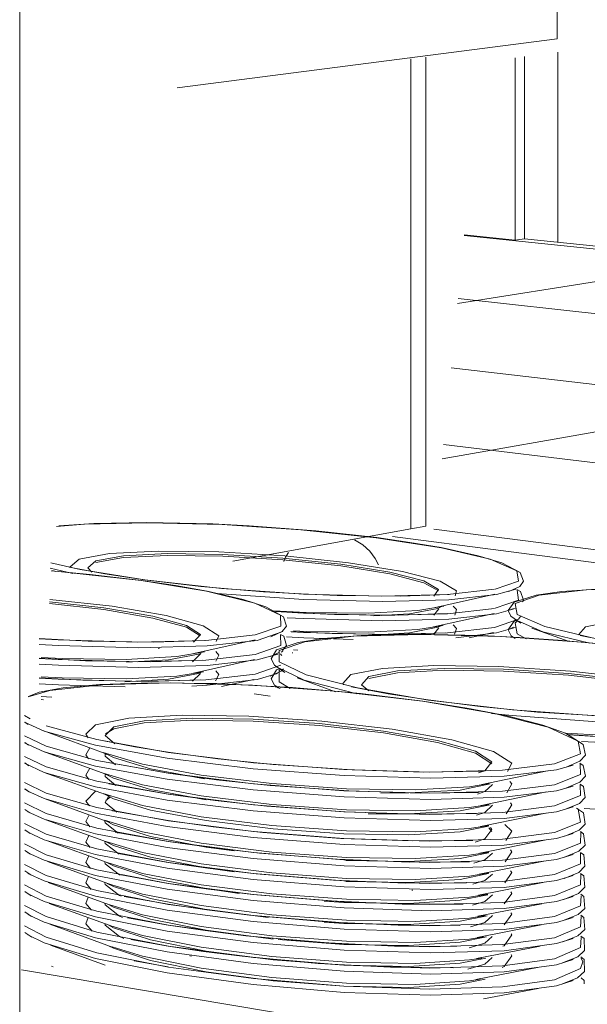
# Model space of a CAD drawing. Header units: metres. Extents: x -32 to 90, y -28 to 32.
# Tile 48 of 148: x 90.02133 to 90.02303, y 1.7437 to 1.74665. Entities that reach past the tile are written whole.
import ezdxf

# ---------------------------------------------------------------- set-up
doc = ezdxf.new("R2010")
doc.units = ezdxf.units.M
for name, color, linetype, lineweight in [('A-DOOR-FRAM', 31, 'Continuous', 25), ('A-FLOR', 192, 'Continuous', 18), ('A-FLOR-PATT', 8, 'Continuous', 50), ('A-GENM', 13, 'Continuous', 18), ('A-WALL', 113, 'Continuous', 18), ('Q-SPCQ', 91, 'Continuous', 9)]:
    doc.layers.add(name, color=color, linetype=linetype, lineweight=lineweight)

# ---------------------------------------------------------------- blocks, each defined once
blk = doc.blocks.new('FP_19-1-RESTAURANTE-BALCÃO DISTRIBUIÇÃO')
at = {"layer": 'A-FLOR-PATT', "lineweight": 9}
for p, q in [((-4.0618185, 1.7452753), (-4.0687508, 1.7460004)), ((-4.0679521, 1.745926), (-4.0687709, 1.745797)), ((-4.0618496, 1.745053), (-4.0687695, 1.7458115)), ((-4.0663627, 1.7457601), (-4.068817, 1.7453316)), ((-4.0607939, 1.7446834), (-4.0687901, 1.7456038)), ((-4.0586609, 1.7441442), (-4.0688128, 1.7453744)), ((-4.0584524, 1.7437911), (-4.0688423, 1.7451203))]:
    blk.add_line(p, q, dxfattribs=at)

msp = doc.modelspace()

# ---------------------------------------------------------------- linework, layer by layer
at = {"layer": 'A-DOOR-FRAM', "lineweight": 9}
for p, q in [((90.0228162, 1.7459862), (90.0228162, 1.7465326)), ((90.0228448, 1.7465364), (90.0228448, 1.7459905)), ((90.0228448, 1.7465364), (90.0228448, 1.7459905)), ((90.0226642, 1.746002), (90.0228162, 1.7459862)), ((90.0228448, 1.7459905), (90.0228162, 1.7459862))]:
    msp.add_line(p, q, dxfattribs=at)
at = {"layer": 'A-FLOR', "lineweight": 9}
msp.add_line((90.0252938, 1.7447317), (90.022449, 1.7450984), dxfattribs=at)
at = {"layer": 'A-GENM', "lineweight": 9}
for p, q in [((90.0229418, 1.7465895), (90.0229418, 1.7468861)), ((90.0229418, 1.7465895), (90.0218042, 1.7464425)), ((90.0220829, 1.7446202), (90.0220348, 1.7446271)), ((90.0213381, 1.7438002), (90.0239334, 1.7433643))]:
    msp.add_line(p, q, dxfattribs=at)
for points in [[(90.0224073, 1.7450137, 0), (90.0223976, 1.7450326, 0), (90.0223808, 1.7450544, 0), (90.0223599, 1.7450733, 0), (90.0223357, 1.7450886, 0)], [(90.0221377, 1.745051, 0), (90.0221285, 1.745037, 0), (90.0221236, 1.7450239, 0)]]:
    msp.add_polyline3d(points, dxfattribs=at)
at = {"layer": 'A-WALL', "lineweight": 9}
for p, q in [((90.0213329, 1.7431739), (90.0213329, 1.7612779)), ((90.0229444, 1.7459801), (90.0229444, 1.7465503)), ((90.0228448, 1.7459905), (90.0295978, 1.7452857))]:
    msp.add_line(p, q, dxfattribs=at)
at = {"layer": 'Q-SPCQ'}
for p, q in [((90.0225039, 1.7451212), (90.0225039, 1.7465295)), ((90.0225039, 1.7465295), (90.0225039, 1.7451212)), ((90.0225486, 1.7451293), (90.0225486, 1.7465353)), ((90.0225039, 1.7451212), (90.0219714, 1.7450244)), ((90.0225486, 1.7451293), (90.0225039, 1.7451212)), ((90.0214238, 1.7450039), (90.0214922, 1.744988)), ((90.0214412, 1.7449932), (90.021431, 1.7449969)), ((90.0216093, 1.7448893), (90.0214231, 1.74491)), ((90.0227553, 1.7449254), (90.0225731, 1.7448848)), ((90.0215845, 1.7448847), (90.0214219, 1.7449029)), ((90.0215845, 1.7448793), (90.0214221, 1.7448975)), ((90.0225724, 1.7448627), (90.0225879, 1.7448815)), ((90.0225865, 1.7448789), (90.0225857, 1.74488)), ((90.0227968, 1.7448765), (90.0228113, 1.7448832)), ((90.0227535, 1.7448679), (90.0225718, 1.7448277)), ((90.0225724, 1.744806), (90.0225879, 1.7448248)), ((90.0227959, 1.7448191), (90.0228114, 1.7448263)), ((90.0229777, 1.7447838), (90.0228662, 1.7448242)), ((90.0220378, 1.7447885), (90.0218543, 1.7447475)), ((90.0227516, 1.7448104), (90.0226784, 1.7447944)), ((90.0217471, 1.7447631), (90.0217513, 1.7447635)), ((90.0218507, 1.7447231), (90.0218742, 1.7447464)), ((90.0220358, 1.7447295), (90.0218528, 1.7446889)), ((90.0220834, 1.7447389), (90.0221108, 1.7447516)), ((90.0221157, 1.7447459), (90.0221138, 1.744747)), ((90.022118, 1.7447419), (90.0221142, 1.7447459)), ((90.0221155, 1.7447514), (90.0221208, 1.7447551)), ((90.0221509, 1.7447496), (90.0221484, 1.7447497)), ((90.0221532, 1.7447588), (90.0221659, 1.7447582)), ((90.0218506, 1.7446648), (90.0218743, 1.7446882)), ((90.0220338, 1.7446704), (90.0219371, 1.7446491)), ((90.0222785, 1.7446334), (90.0221638, 1.744675)), ((90.0221094, 1.7446426), (90.0221131, 1.744644)), ((90.0213967, 1.7446191), (90.0214295, 1.7446174)), ((90.0214044, 1.7446092), (90.0213974, 1.7446096)), ((90.0213477, 1.7445623), (90.0213641, 1.7445524)), ((90.0213584, 1.7445355), (90.0213481, 1.7445426)), ((90.0215971, 1.7444456), (90.0214018, 1.7445167)), ((90.0213594, 1.7444734), (90.0213481, 1.7444812)), ((90.0215988, 1.7443833), (90.0214039, 1.7444542)), ((90.0215924, 1.7444482), (90.0215903, 1.7444457)), ((90.0213604, 1.7444114), (90.0213481, 1.7444198)), ((90.0215922, 1.7444218), (90.0217773, 1.7443891)), ((90.0216004, 1.7443209), (90.0214061, 1.7443916)), ((90.0215919, 1.7443866), (90.0215903, 1.7443845)), ((90.022913, 1.7443964), (90.0227167, 1.7443556)), ((90.0216002, 1.7443578), (90.0217773, 1.7443265)), ((90.0213474, 1.7443412), (90.0213558, 1.7443361)), ((90.0213618, 1.7443327), (90.0213481, 1.744342)), ((90.0216046, 1.7443182), (90.0215903, 1.7443069)), ((90.0229104, 1.7443329), (90.0227149, 1.7442925)), ((90.0216025, 1.7442419), (90.021409, 1.7443123)), ((90.0213628, 1.7442706), (90.0213481, 1.7442805)), ((90.0216106, 1.7442767), (90.0217773, 1.744247)), ((90.0229079, 1.7442694), (90.022713, 1.7442295)), ((90.0216042, 1.7441795), (90.0214112, 1.7442497)), ((90.0213639, 1.7442085), (90.0213481, 1.7442191)), ((90.0216191, 1.7442126), (90.0217773, 1.7441844)), ((90.0227469, 1.7442142), (90.0227376, 1.7442251)), ((90.021606, 1.7441171), (90.0214135, 1.7441871)), ((90.0229046, 1.7441889), (90.0227105, 1.7441495)), ((90.0213649, 1.7441464), (90.0213481, 1.7441577)), ((90.0216278, 1.7441485), (90.0217773, 1.7441217)), ((90.021975, 1.7441561), (90.0218911, 1.744168)), ((90.0216077, 1.7440546), (90.0214159, 1.7441245)), ((90.0229019, 1.7441253), (90.0227086, 1.7440864)), ((90.021366, 1.7440843), (90.0213481, 1.7440963)), ((90.0216368, 1.7440843), (90.0217773, 1.7440591)), ((90.021975, 1.7440936), (90.0218911, 1.7441056)), ((90.0216095, 1.7439922), (90.0214183, 1.7440618)), ((90.0228993, 1.7440618), (90.0227066, 1.7440234)), ((90.0213671, 1.7440221), (90.0213481, 1.7440348)), ((90.0219904, 1.7440291), (90.0218911, 1.7440432)), ((90.0225067, 1.7440384), (90.0225101, 1.7440385)), ((90.0216114, 1.7439298), (90.0214207, 1.7439991)), ((90.0216461, 1.74402), (90.0217773, 1.7439964)), ((90.0228966, 1.7439982), (90.0227045, 1.7439603)), ((90.0213682, 1.74396), (90.0213481, 1.7439734)), ((90.0220768, 1.7439564), (90.0218911, 1.7439808)), ((90.0216132, 1.7438673), (90.0214232, 1.7439364)), ((90.0216556, 1.7439557), (90.0217773, 1.7439338)), ((90.0228938, 1.7439347), (90.0227025, 1.7438972)), ((90.0213694, 1.7438978), (90.0213481, 1.7439119)), ((90.0220923, 1.7438921), (90.0218911, 1.7439184)), ((90.0215891, 1.7438143), (90.0214256, 1.7438737)), ((90.0216655, 1.7438913), (90.0217773, 1.7438711)), ((90.022891, 1.7438711), (90.0227004, 1.7438341)), ((90.0217774, 1.7438085), (90.0216757, 1.7438268)), ((90.0218427, 1.7438414), (90.0218477, 1.7438404)), ((90.0230189, 1.743824), (90.0230144, 1.7438347)), ((90.021433, 1.7438092), (90.0214282, 1.743811)), ((90.0228882, 1.7438076), (90.0226983, 1.743771)), ((90.0228853, 1.743744), (90.0227221, 1.7437128))]:
    msp.add_line(p, q, dxfattribs=at)
for points in [[(90.0224007, 1.7450945, 0), (90.0221747, 1.7451186, 0), (90.0219394, 1.7451342, 0), (90.0217165, 1.7451399, 0), (90.0215265, 1.7451354, 0), (90.0214434, 1.7451287, 0)], [(90.0214505, 1.7451302, 0), (90.0215547, 1.7451377, 0), (90.0217132, 1.7451407, 0), (90.0219113, 1.7451361, 0), (90.0220201, 1.7451305, 0), (90.0222197, 1.7451152, 0), (90.0224018, 1.745095, 0)], [(90.022821, 1.744996, 0), (90.0227411, 1.7450302, 0), (90.0225959, 1.7450641, 0), (90.0224007, 1.7450945, 0)], [(90.0227977, 1.7449338, 0), (90.0228303, 1.7449491, 0), (90.0228416, 1.7449645, 0), (90.0228319, 1.7449903, 0), (90.0227764, 1.7450197, 0), (90.022706, 1.7450409, 0), (90.0225945, 1.7450651, 0), (90.022501, 1.745081, 0), (90.0224018, 1.745095, 0)], [(90.0223178, 1.7450198, 0), (90.0221269, 1.7450401, 0), (90.021929, 1.7450521, 0), (90.0217471, 1.7450546, 0), (90.0216021, 1.7450473, 0), (90.0215107, 1.745031, 0), (90.0214842, 1.7450074, 0), (90.0214847, 1.7450062, 0)], [(90.0222942, 1.7450155, 0), (90.0221207, 1.7450339, 0), (90.0219407, 1.7450449, 0), (90.0217753, 1.7450471, 0), (90.0216434, 1.7450405, 0), (90.0215604, 1.7450256, 0), (90.0215365, 1.7450042, 0), (90.0215484, 1.7449917, 0)], [(90.0222942, 1.7450102, 0), (90.0221207, 1.7450286, 0), (90.0219407, 1.7450396, 0), (90.0217753, 1.7450419, 0), (90.0216434, 1.7450352, 0), (90.0215604, 1.7450203, 0)], [(90.0214265, 1.7450196, 0), (90.021514, 1.7449999, 0), (90.0217075, 1.7449683, 0)], [(90.0214267, 1.7449953, 0), (90.0215443, 1.744985, 0), (90.0216978, 1.7449668, 0)], [(90.0216966, 1.7449663, 0), (90.0214682, 1.7449916, 0), (90.0214273, 1.7449951, 0)], [(90.0214813, 1.7450067, 0), (90.0215874, 1.7449865, 0), (90.0217068, 1.7449685, 0)], [(90.022573, 1.7449196, 0), (90.0225872, 1.7449394, 0), (90.022543, 1.7449653, 0), (90.022441, 1.7449917, 0), (90.0222942, 1.7450155, 0)], [(90.0225864, 1.7449354, 0), (90.022543, 1.74496, 0), (90.022441, 1.7449864, 0), (90.0222942, 1.7450102, 0)], [(90.0226363, 1.7449205, 0), (90.022641, 1.7449361, 0), (90.022592, 1.7449646, 0), (90.0224794, 1.7449937, 0), (90.0223178, 1.7450198, 0)], [(90.0227563, 1.7449405, 0), (90.0228262, 1.7449649, 0), (90.0228211, 1.7449959, 0)], [(90.0221135, 1.7448625, 0), (90.0220365, 1.7448985, 0), (90.0218925, 1.7449343, 0), (90.0216966, 1.7449663, 0)], [(90.0220844, 1.7447978, 0), (90.022119, 1.7448139, 0), (90.0221318, 1.7448301, 0), (90.0221231, 1.7448578, 0), (90.0220694, 1.7448882, 0), (90.0220015, 1.74491, 0), (90.021894, 1.7449348, 0), (90.0217991, 1.7449518, 0), (90.0216978, 1.7449668, 0)], [(90.0226192, 1.7449251, 0), (90.0224734, 1.74492, 0), (90.0222831, 1.744922, 0), (90.0221752, 1.7449263, 0), (90.0220632, 1.744933, 0), (90.0218754, 1.7449487, 0), (90.0217068, 1.7449685, 0)], [(90.0217075, 1.7449683, 0), (90.0219381, 1.7449427, 0), (90.0221827, 1.7449258, 0), (90.022416, 1.7449196, 0), (90.0226136, 1.7449245, 0), (90.022755, 1.7449402, 0)], [(90.0219249, 1.7449278, 0), (90.0219371, 1.7449267, 0), (90.0221837, 1.7449096, 0), (90.0224189, 1.7449033, 0), (90.0226182, 1.7449083, 0), (90.0227608, 1.7449242, 0), (90.0228185, 1.7449406, 0)], [(90.0227563, 1.7448833, 0), (90.0228262, 1.7449081, 0), (90.0228227, 1.7449381, 0)], [(90.022833, 1.7448389, 0), (90.0228039, 1.7448593, 0), (90.0227956, 1.7448767, 0), (90.0228132, 1.7449016, 0), (90.0228795, 1.7449227, 0), (90.0229564, 1.7449336, 0), (90.0230749, 1.7449416, 0), (90.0232398, 1.744944, 0), (90.0234466, 1.7449383, 0), (90.0235607, 1.744932, 0), (90.0237649, 1.7449157, 0), (90.0239532, 1.7448946, 0)], [(90.0239522, 1.7448941, 0), (90.0237091, 1.7449202, 0), (90.0234591, 1.744937, 0), (90.0232254, 1.7449433, 0), (90.0230291, 1.7449383, 0), (90.0228884, 1.7449226, 0), (90.0228169, 1.7448975, 0), (90.0228223, 1.7448652, 0), (90.0229054, 1.7448287, 0), (90.0230597, 1.7447915, 0), (90.0232715, 1.7447572, 0)], [(90.0228383, 1.7449031, 0), (90.0228415, 1.7449074, 0), (90.0228322, 1.7449335, 0), (90.0228216, 1.7449392, 0)], [(90.0218529, 1.7447821, 0), (90.0218741, 1.7448045, 0), (90.0218324, 1.7448318, 0), (90.0217316, 1.7448596, 0), (90.0215845, 1.7448847, 0)], [(90.0218734, 1.7448007, 0), (90.0218324, 1.7448263, 0), (90.0217316, 1.7448542, 0), (90.0215845, 1.7448793, 0)], [(90.0219213, 1.7447842, 0), (90.0219288, 1.7448011, 0), (90.0218826, 1.7448311, 0), (90.0217713, 1.7448617, 0), (90.0216093, 1.7448893, 0)], [(90.0220929, 1.7448762, 0), (90.022191, 1.7448712, 0), (90.0223775, 1.7448685, 0), (90.0225248, 1.7448763, 0), (90.0226033, 1.7448898, 0)], [(90.0220984, 1.7448733, 0), (90.0221827, 1.7448685, 0), (90.022416, 1.7448622, 0), (90.0226136, 1.7448672, 0), (90.022755, 1.7448831, 0)], [(90.0221335, 1.744855, 0), (90.0221837, 1.7448523, 0), (90.0224189, 1.7448459, 0), (90.0226182, 1.744851, 0), (90.0227608, 1.744867, 0), (90.0228167, 1.7448828, 0)], [(90.0225924, 1.7448864, 0), (90.0225848, 1.7448831, 0), (90.0224999, 1.7448669, 0), (90.0223934, 1.7448603, 0)], [(90.0226355, 1.7448632, 0), (90.022641, 1.7448796, 0), (90.0226306, 1.7448902, 0)], [(90.0213912, 1.7447916, 0), (90.0214478, 1.7447885, 0), (90.0216865, 1.7447819, 0), (90.0218902, 1.7447871, 0), (90.0220377, 1.7448037, 0), (90.0221144, 1.7448297, 0), (90.0221136, 1.7448625, 0)], [(90.0226136, 1.7448675, 0), (90.0224665, 1.7448625, 0), (90.0222759, 1.7448649, 0), (90.0221682, 1.7448694, 0), (90.0221001, 1.7448735, 0)], [(90.0221458, 1.7448132, 0), (90.0221827, 1.7448112, 0), (90.022416, 1.7448048, 0), (90.0226136, 1.7448099, 0), (90.022755, 1.744826, 0), (90.0228262, 1.7448512, 0), (90.0228322, 1.7448587, 0)], [(90.0228159, 1.74485, 0), (90.0228996, 1.7448131, 0), (90.02304, 1.7447785, 0)], [(90.0238709, 1.7448157, 0), (90.0236656, 1.7448376, 0), (90.0234558, 1.7448506, 0), (90.0232657, 1.7448533, 0), (90.0231171, 1.7448454, 0), (90.0230271, 1.7448277, 0), (90.0230064, 1.7448034, 0)], [(90.022153, 1.7448158, 0), (90.022191, 1.7448141, 0), (90.0223775, 1.7448115, 0), (90.0225248, 1.7448193, 0), (90.0226006, 1.7448322, 0)], [(90.0225917, 1.7448293, 0), (90.0225848, 1.7448264, 0), (90.0224999, 1.74481, 0), (90.0223882, 1.7448031, 0)], [(90.0226346, 1.7448059, 0), (90.022641, 1.7448231, 0), (90.0226312, 1.7448334, 0)], [(90.0226389, 1.7447951, 0), (90.0227608, 1.7448099, 0), (90.0228169, 1.744826, 0)], [(90.0228161, 1.7447928, 0), (90.0228043, 1.744801, 0), (90.0227956, 1.7448186, 0), (90.0228128, 1.7448438, 0), (90.0228238, 1.7448474, 0)], [(90.0228246, 1.7448453, 0), (90.0228169, 1.7448399, 0), (90.0228223, 1.7448072, 0), (90.0228494, 1.7447914, 0)], [(90.0218858, 1.7447871, 0), (90.0217331, 1.7447822, 0), (90.0215381, 1.7447849, 0), (90.0213907, 1.7447928, 0)], [(90.0213911, 1.744775, 0), (90.0214487, 1.7447718, 0), (90.0216894, 1.7447651, 0), (90.0218947, 1.7447704, 0), (90.0220435, 1.7447872, 0), (90.0221208, 1.7448135, 0)], [(90.0213912, 1.7447328, 0), (90.0214478, 1.7447297, 0), (90.0216865, 1.744723, 0), (90.0218902, 1.7447283, 0), (90.0220377, 1.744745, 0), (90.0221144, 1.7447714, 0), (90.0221142, 1.7448039, 0)], [(90.0221266, 1.7446914, 0), (90.0220955, 1.744713, 0), (90.0220857, 1.7447315, 0), (90.0221023, 1.7447586, 0), (90.0221668, 1.7447811, 0), (90.0222412, 1.7447929, 0), (90.0223556, 1.744802, 0), (90.0225152, 1.7448058, 0), (90.022717, 1.7448017, 0), (90.0228295, 1.7447961, 0), (90.0229449, 1.7447883, 0), (90.0231177, 1.7447726, 0), (90.0232765, 1.7447536, 0)], [(90.0232755, 1.744753, 0), (90.0230292, 1.7447806, 0), (90.0227747, 1.7447984, 0), (90.0225354, 1.744805, 0), (90.0223331, 1.7447997, 0), (90.0221864, 1.7447832, 0), (90.0221093, 1.7447566, 0), (90.0221102, 1.7447225, 0), (90.0221904, 1.744684, 0), (90.0223439, 1.7446446, 0), (90.0225567, 1.7446083, 0)], [(90.0221199, 1.7447568, 0), (90.0221316, 1.7447714, 0), (90.0221234, 1.7447995, 0), (90.0221134, 1.7448052, 0)], [(90.0221321, 1.7447978, 0), (90.0221837, 1.744795, 0), (90.0223318, 1.7447896, 0)], [(90.0226079, 1.7448098, 0), (90.0224596, 1.7448051, 0), (90.0222685, 1.7448078, 0), (90.022161, 1.7448125, 0), (90.0221445, 1.7448135, 0)], [(90.0230106, 1.7448017, 0), (90.0231329, 1.7447782, 0), (90.0232707, 1.7447574, 0)], [(90.0218795, 1.7447279, 0), (90.0217255, 1.7447232, 0), (90.0215301, 1.7447263, 0), (90.0213907, 1.744734, 0)], [(90.0213911, 1.7447162, 0), (90.0214487, 1.744713, 0), (90.0216894, 1.7447062, 0), (90.0218947, 1.7447116, 0), (90.0220435, 1.7447285, 0), (90.0221058, 1.7447463, 0)], [(90.0213967, 1.7447362, 0), (90.0214601, 1.7447331, 0), (90.0216513, 1.7447303, 0), (90.0218036, 1.7447385, 0), (90.0218858, 1.7447526, 0)], [(90.0218762, 1.7447493, 0), (90.0218682, 1.7447461, 0), (90.0217786, 1.7447289, 0), (90.0216527, 1.7447215, 0)], [(90.0219203, 1.7447253, 0), (90.0219288, 1.7447431, 0), (90.0219198, 1.7447541, 0)], [(90.0213912, 1.744674, 0), (90.0214478, 1.7446708, 0), (90.0216865, 1.744664, 0), (90.0218902, 1.7446694, 0), (90.0220377, 1.7446864, 0), (90.0221144, 1.744713, 0)], [(90.0220824, 1.74468, 0), (90.022118, 1.7446963, 0), (90.0221225, 1.7447018, 0)], [(90.0221078, 1.7446448, 0), (90.0220959, 1.744653, 0), (90.0220857, 1.7446716, 0), (90.022102, 1.7446992, 0), (90.0221137, 1.7447033, 0)], [(90.0221011, 1.7447094, 0), (90.0221037, 1.7447069, 0), (90.0221845, 1.7446679, 0), (90.0223392, 1.7446281, 0), (90.0223421, 1.7446275, 0)], [(90.0221146, 1.7447012, 0), (90.0221093, 1.7446974, 0), (90.0221102, 1.744663, 0), (90.0221431, 1.7446426, 0)], [(90.0231897, 1.744672, 0), (90.0229817, 1.7446952, 0), (90.0227679, 1.7447089, 0), (90.0225729, 1.7447118, 0), (90.0224191, 1.7447034, 0), (90.0223242, 1.7446847, 0), (90.0223, 1.7446578, 0), (90.0223026, 1.7446535, 0)], [(90.0231653, 1.744667, 0), (90.0229762, 1.7446881, 0), (90.0227817, 1.7447006, 0), (90.0226043, 1.7447032, 0), (90.0224644, 1.7446956, 0), (90.0223783, 1.7446786, 0), (90.0223566, 1.7446541, 0), (90.0223781, 1.744636, 0)], [(90.021873, 1.7446686, 0), (90.0217177, 1.7446643, 0), (90.0215219, 1.7446677, 0), (90.0213907, 1.7446752, 0)], [(90.0213967, 1.7446776, 0), (90.0214601, 1.7446745, 0), (90.0216513, 1.7446717, 0), (90.0218036, 1.74468, 0), (90.0218828, 1.7446934, 0)], [(90.0218754, 1.7446907, 0), (90.0218682, 1.7446878, 0), (90.0217786, 1.7446705, 0), (90.0216473, 1.7446629, 0)], [(90.0218479, 1.7446502, 0), (90.0218947, 1.7446527, 0), (90.0220435, 1.7446698, 0), (90.0221049, 1.7446875, 0)], [(90.0219192, 1.7446664, 0), (90.0219288, 1.744685, 0), (90.0219204, 1.7446957, 0)], [(90.0231653, 1.7446614, 0), (90.0229762, 1.7446825, 0), (90.0227817, 1.744695, 0), (90.0226043, 1.7446976, 0), (90.0224644, 1.74469, 0), (90.0223783, 1.744673, 0)], [(90.0225385, 1.7446047, 0), (90.0222893, 1.7446338, 0), (90.0220303, 1.7446526, 0), (90.0217852, 1.7446596, 0), (90.0215765, 1.744654, 0), (90.0214231, 1.7446365, 0), (90.0213578, 1.7446183, 0)], [(90.021359, 1.7446192, 0), (90.0213916, 1.7446317, 0), (90.0214632, 1.7446446, 0), (90.0215733, 1.7446549, 0), (90.0217274, 1.7446602, 0), (90.0219236, 1.7446578, 0), (90.0221496, 1.744646, 0), (90.0223533, 1.7446281, 0), (90.0225397, 1.7446053, 0)], [(90.0213911, 1.7446574, 0), (90.0214487, 1.7446541, 0), (90.0216489, 1.7446476, 0)], [(90.0221012, 1.7446498, 0), (90.0221037, 1.7446473, 0), (90.0221073, 1.7446443, 0)], [(90.0223262, 1.7446484, 0), (90.0224357, 1.7446273, 0), (90.022556, 1.7446086, 0)], [(90.0225567, 1.7446083, 0), (90.0228086, 1.7445789, 0), (90.023074, 1.7445596, 0), (90.0233253, 1.7445524, 0), (90.0235362, 1.7445581, 0), (90.0236848, 1.7445761, 0), (90.0237562, 1.7446045, 0), (90.0237446, 1.74464, 0)], [(90.021778, 1.7444515, 0), (90.0220328, 1.7444204, 0), (90.0223031, 1.7443999, 0), (90.0225608, 1.7443923, 0), (90.0227787, 1.7443983, 0), (90.0229342, 1.7444174, 0), (90.0230118, 1.7444475, 0), (90.0230047, 1.7444852, 0), (90.0229154, 1.7445267, 0), (90.0227543, 1.7445679, 0), (90.0225385, 1.7446047, 0)], [(90.0229694, 1.7444076, 0), (90.0230102, 1.7444252, 0), (90.0230268, 1.744443, 0), (90.0230202, 1.7444751, 0), (90.0229667, 1.744509, 0), (90.0228995, 1.744533, 0), (90.0227927, 1.7445606, 0), (90.0226719, 1.7445844, 0), (90.0225397, 1.7446053, 0)], [(90.0234933, 1.7445559, 0), (90.0233275, 1.7445526, 0), (90.0231183, 1.7445576, 0), (90.022883, 1.7445725, 0), (90.0227114, 1.744589, 0), (90.022556, 1.7446086, 0)], [(90.0224478, 1.7445208, 0), (90.0222372, 1.7445453, 0), (90.0220194, 1.7445599, 0), (90.0218193, 1.7445629, 0), (90.0216599, 1.744554, 0), (90.0215596, 1.7445343, 0), (90.0215307, 1.7445058, 0), (90.0215382, 1.7444948, 0)], [(90.0224219, 1.7445156, 0), (90.0222305, 1.7445379, 0), (90.0220324, 1.7445511, 0), (90.0218504, 1.7445538, 0), (90.0217054, 1.7445458, 0), (90.0216144, 1.7445278, 0), (90.0215884, 1.7445019, 0), (90.0216177, 1.7444773, 0)], [(90.0227452, 1.7445679, 0), (90.0228077, 1.7445617, 0), (90.0230752, 1.7445421, 0), (90.0233286, 1.7445348, 0), (90.0235413, 1.7445406, 0), (90.0236911, 1.7445589, 0), (90.0237362, 1.7445716, 0)], [(90.0229752, 1.7445041, 0), (90.023074, 1.7444982, 0), (90.0233253, 1.7444909, 0), (90.0235362, 1.7444966, 0), (90.0236848, 1.7445149, 0), (90.0237562, 1.7445436, 0), (90.0237552, 1.7445701, 0)], [(90.0213474, 1.7445419, 0), (90.0214063, 1.7445151, 0), (90.0215594, 1.744473, 0), (90.0217748, 1.7444341, 0)], [(90.0214124, 1.7445316, 0), (90.0215643, 1.7444899, 0), (90.021778, 1.7444515, 0)], [(90.0224219, 1.7445098, 0), (90.0222305, 1.7445321, 0), (90.0220324, 1.7445453, 0), (90.0218504, 1.7445481, 0), (90.0217054, 1.74454, 0), (90.0216144, 1.744522, 0), (90.0215902, 1.7445068, 0)], [(90.0213477, 1.7445009, 0), (90.0214124, 1.7444699, 0), (90.0215643, 1.7444277, 0), (90.021778, 1.7443889, 0)], [(90.0227065, 1.7443901, 0), (90.0227259, 1.7443965, 0), (90.0227469, 1.7444234, 0), (90.0226973, 1.7444548, 0), (90.0225841, 1.7444868, 0), (90.0224219, 1.7445156, 0)], [(90.0227469, 1.7444175, 0), (90.0226973, 1.7444489, 0), (90.0225841, 1.7444809, 0), (90.0224219, 1.7445098, 0)], [(90.0227932, 1.7443944, 0), (90.0228063, 1.7444193, 0), (90.0227513, 1.7444539, 0), (90.0226264, 1.7444892, 0), (90.0224478, 1.7445208, 0)], [(90.0229655, 1.7445092, 0), (90.0230781, 1.7445029, 0), (90.0232785, 1.7444999, 0), (90.0234348, 1.7445088, 0), (90.0234888, 1.7445172, 0)], [(90.0234861, 1.7444941, 0), (90.0233189, 1.7444911, 0), (90.0231093, 1.7444966, 0), (90.0229748, 1.7445054, 0)], [(90.023015, 1.7444841, 0), (90.0230752, 1.7444807, 0), (90.0233286, 1.7444733, 0), (90.0235413, 1.7444792, 0), (90.0236911, 1.7444976, 0), (90.0237351, 1.7445101, 0)], [(90.0213474, 1.7444805, 0), (90.0214063, 1.7444533, 0), (90.0215594, 1.7444107, 0), (90.0217748, 1.7443715, 0)], [(90.0215432, 1.7444655, 0), (90.0215307, 1.7444445, 0), (90.0215392, 1.7444324, 0)], [(90.0215844, 1.7444857, 0), (90.0216778, 1.7444678, 0), (90.0217773, 1.7444518, 0)], [(90.0213477, 1.7444395, 0), (90.0214124, 1.7444081, 0), (90.0215643, 1.7443655, 0), (90.021778, 1.7443262, 0)], [(90.0215828, 1.7444513, 0), (90.0217004, 1.744416, 0), (90.0218758, 1.7443836, 0)], [(90.0218865, 1.7443726, 0), (90.0217249, 1.7444027, 0), (90.0216134, 1.7444362, 0), (90.0215877, 1.7444492, 0)], [(90.0215892, 1.7444493, 0), (90.0215884, 1.7444406, 0), (90.0216201, 1.7444145, 0)], [(90.0227174, 1.7443953, 0), (90.0225431, 1.7443925, 0), (90.0223285, 1.7443988, 0), (90.0220919, 1.744415, 0), (90.0219265, 1.744432, 0), (90.0217773, 1.7444518, 0)], [(90.0213474, 1.744419, 0), (90.0214063, 1.7443916, 0), (90.0215594, 1.7443485, 0), (90.0217748, 1.7443088, 0)], [(90.0217748, 1.7444341, 0), (90.0220317, 1.7444027, 0), (90.0223042, 1.7443819, 0), (90.0225641, 1.7443742, 0), (90.0227838, 1.7443803, 0), (90.0229405, 1.7443996, 0), (90.0229901, 1.7444136, 0)], [(90.021778, 1.7443889, 0), (90.0220328, 1.7443574, 0), (90.0223031, 1.7443367, 0), (90.0225608, 1.7443289, 0), (90.0227787, 1.7443351, 0), (90.0229342, 1.7443544, 0), (90.0230118, 1.7443848, 0), (90.0230111, 1.744417, 0)], [(90.0229683, 1.7443443, 0), (90.0230096, 1.7443619, 0), (90.0230266, 1.7443798, 0), (90.0230205, 1.7444124, 0), (90.0230105, 1.7444189, 0)], [(90.0215424, 1.744404, 0), (90.0215307, 1.7443832, 0), (90.0215402, 1.74437, 0)], [(90.0215828, 1.7443896, 0), (90.0217004, 1.744354, 0), (90.0218758, 1.7443211, 0)], [(90.0215889, 1.7443875, 0), (90.0215884, 1.7443793, 0), (90.0216212, 1.7443523, 0)], [(90.0218911, 1.7443095, 0), (90.0217249, 1.7443407, 0), (90.0216134, 1.7443745, 0), (90.0215895, 1.7443865, 0)], [(90.022709, 1.7443316, 0), (90.0225333, 1.7443293, 0), (90.0223183, 1.744336, 0), (90.0220827, 1.7443528, 0), (90.0219221, 1.7443696, 0), (90.0217773, 1.7443891, 0)], [(90.0218758, 1.7443836, 0), (90.0220883, 1.7443579, 0), (90.0223116, 1.7443425, 0), (90.0225174, 1.7443393, 0), (90.0226796, 1.7443487, 0), (90.0227375, 1.7443579, 0)], [(90.0213477, 1.7443616, 0), (90.0214124, 1.7443298, 0), (90.0215643, 1.7442866, 0), (90.021778, 1.7442468, 0)], [(90.0217748, 1.7443715, 0), (90.0220317, 1.7443396, 0), (90.0223042, 1.7443187, 0), (90.0225641, 1.7443108, 0), (90.0227838, 1.744317, 0), (90.0229405, 1.7443366, 0), (90.0229901, 1.7443507, 0)], [(90.021778, 1.7443262, 0), (90.0220328, 1.7442944, 0), (90.0223031, 1.7442734, 0), (90.0225608, 1.7442656, 0), (90.0227787, 1.7442718, 0), (90.0229342, 1.7442914, 0), (90.0230118, 1.7443221, 0), (90.0230114, 1.7443542, 0)], [(90.0227414, 1.7443571, 0), (90.022652, 1.7443388, 0), (90.0224985, 1.7443299, 0), (90.0224138, 1.7443298, 0)], [(90.0227034, 1.7443267, 0), (90.0227259, 1.744334, 0), (90.0227484, 1.7443558, 0)], [(90.0227912, 1.7443308, 0), (90.0228063, 1.7443571, 0), (90.0228005, 1.7443647, 0)], [(90.0229671, 1.744281, 0), (90.0230089, 1.7442987, 0), (90.0230263, 1.7443167, 0), (90.0230208, 1.7443497, 0), (90.0230108, 1.7443564, 0)], [(90.0213576, 1.7443351, 0), (90.0214063, 1.7443133, 0), (90.0215594, 1.7442696, 0), (90.0217748, 1.7442294, 0)], [(90.0215614, 1.7443357, 0), (90.0215596, 1.744335, 0), (90.0215307, 1.7443055, 0), (90.0215416, 1.744291, 0)], [(90.0215828, 1.744328, 0), (90.0217004, 1.7442919, 0), (90.0218758, 1.7442587, 0)], [(90.0215995, 1.7443209, 0), (90.0215884, 1.7443015, 0), (90.0216241, 1.7442728, 0)], [(90.0218911, 1.7442471, 0), (90.0217249, 1.7442786, 0), (90.0216134, 1.7443128, 0), (90.0215888, 1.7443254, 0)], [(90.0227005, 1.744268, 0), (90.0225232, 1.7442661, 0), (90.0223079, 1.7442733, 0), (90.0220732, 1.7442906, 0), (90.0219177, 1.7443073, 0), (90.0217773, 1.7443265, 0)], [(90.0218758, 1.7443211, 0), (90.0220883, 1.7442952, 0), (90.0223116, 1.7442796, 0), (90.0225174, 1.7442764, 0), (90.0226796, 1.7442859, 0), (90.0227375, 1.7442952, 0)], [(90.0213477, 1.7443002, 0), (90.0214124, 1.7442681, 0), (90.0215643, 1.7442244, 0), (90.021778, 1.7441842, 0)], [(90.0217748, 1.7443088, 0), (90.0220317, 1.7442766, 0), (90.0223042, 1.7442554, 0), (90.0225641, 1.7442475, 0), (90.0227838, 1.7442538, 0), (90.0229405, 1.7442735, 0), (90.0229901, 1.7442879, 0)], [(90.0227414, 1.7442945, 0), (90.022652, 1.7442761, 0), (90.0224985, 1.744267, 0), (90.0223764, 1.7442676, 0)], [(90.0227003, 1.7442633, 0), (90.0227259, 1.7442715, 0), (90.0227484, 1.7442932, 0)], [(90.0227898, 1.7442675, 0), (90.0228063, 1.7442948, 0), (90.0228024, 1.7443005, 0)], [(90.0230235, 1.7442829, 0), (90.0230752, 1.7442799, 0), (90.0233286, 1.7442722, 0), (90.0235413, 1.7442783, 0), (90.0236911, 1.7442974, 0), (90.0237313, 1.7443089, 0)], [(90.0213576, 1.7442736, 0), (90.0214063, 1.7442516, 0), (90.0215594, 1.7442074, 0), (90.0217748, 1.7441667, 0)], [(90.0215407, 1.7442643, 0), (90.0215307, 1.7442442, 0), (90.0215426, 1.7442286, 0)], [(90.021778, 1.7442468, 0), (90.0220328, 1.7442145, 0), (90.0223031, 1.7441933, 0), (90.0225608, 1.7441853, 0), (90.0227787, 1.7441916, 0), (90.0229342, 1.7442115, 0), (90.0230118, 1.7442426, 0), (90.0230047, 1.7442817, 0), (90.0230022, 1.7442838, 0)], [(90.0218758, 1.7442587, 0), (90.0220883, 1.7442325, 0), (90.0223116, 1.7442167, 0), (90.0225174, 1.7442134, 0), (90.0226796, 1.7442231, 0), (90.0227375, 1.7442324, 0)], [(90.0229655, 1.7442007, 0), (90.023008, 1.7442185, 0), (90.023026, 1.7442367, 0), (90.0230211, 1.7442702, 0), (90.023, 1.7442846, 0)], [(90.0213477, 1.7442388, 0), (90.0214124, 1.7442063, 0), (90.0215643, 1.7441622, 0), (90.021778, 1.7441215, 0)], [(90.0215864, 1.7442483, 0), (90.0217004, 1.7442132, 0), (90.0218758, 1.7441796, 0)], [(90.0215881, 1.7442458, 0), (90.0215884, 1.7442401, 0), (90.0216279, 1.7442094, 0)], [(90.0218911, 1.744168, 0), (90.0217249, 1.7441999, 0), (90.0216134, 1.7442346, 0), (90.0215907, 1.7442462, 0)], [(90.0217748, 1.7442294, 0), (90.0220317, 1.7441967, 0), (90.0223042, 1.7441752, 0), (90.0225641, 1.7441672, 0), (90.0227838, 1.7441736, 0), (90.0229405, 1.7441936, 0), (90.0229901, 1.7442081, 0)], [(90.0226892, 1.7441874, 0), (90.0225102, 1.744186, 0), (90.0222945, 1.7441939, 0), (90.022061, 1.7442119, 0), (90.021912, 1.7442283, 0), (90.0217773, 1.744247, 0)], [(90.0227363, 1.7442301, 0), (90.022652, 1.7442133, 0), (90.0224985, 1.7442041, 0), (90.0223037, 1.7442073, 0), (90.0220923, 1.7442222, 0), (90.0218911, 1.7442471, 0)], [(90.022788, 1.7441873, 0), (90.0228063, 1.7442159, 0), (90.0227853, 1.7442353, 0)], [(90.0213576, 1.7442121, 0), (90.0214063, 1.7441898, 0), (90.0215594, 1.7441452, 0), (90.0217748, 1.7441041, 0)], [(90.0215401, 1.7442027, 0), (90.0215307, 1.7441829, 0), (90.0215438, 1.7441663, 0)], [(90.021778, 1.7441842, 0), (90.0220328, 1.7441515, 0), (90.0223031, 1.74413, 0), (90.0225608, 1.744122, 0), (90.0227787, 1.7441284, 0), (90.0229342, 1.7441484, 0), (90.0230118, 1.7441799, 0), (90.0230128, 1.7442112, 0)], [(90.0226963, 1.7441829, 0), (90.0227259, 1.7441922, 0), (90.0227469, 1.7442201, 0), (90.0227423, 1.7442265, 0)], [(90.0229643, 1.7441373, 0), (90.0230073, 1.7441553, 0), (90.0230258, 1.7441735, 0), (90.0230214, 1.7442075, 0), (90.0230117, 1.7442143, 0)], [(90.0213477, 1.7441774, 0), (90.0214124, 1.7441446, 0), (90.0215643, 1.7441, 0), (90.021778, 1.7440589, 0)], [(90.0215881, 1.7441846, 0), (90.0215884, 1.7441788, 0), (90.0216303, 1.7441466, 0)], [(90.0215907, 1.7441848, 0), (90.0217004, 1.7441512, 0), (90.0218758, 1.7441171, 0)], [(90.0218911, 1.7441056, 0), (90.0217249, 1.7441379, 0), (90.0216134, 1.744173, 0), (90.0215922, 1.7441838, 0)], [(90.0226801, 1.7441238, 0), (90.0224997, 1.7441229, 0), (90.0222836, 1.7441313, 0), (90.0220512, 1.7441498, 0), (90.0219074, 1.7441661, 0), (90.0217773, 1.7441844, 0)], [(90.0218758, 1.7441796, 0), (90.0220883, 1.744153, 0), (90.0223116, 1.744137, 0), (90.0225174, 1.7441337, 0), (90.0226796, 1.7441434, 0), (90.0227375, 1.7441529, 0)], [(90.0213576, 1.7441506, 0), (90.0214063, 1.7441281, 0), (90.0215594, 1.744083, 0), (90.0217748, 1.7440414, 0)], [(90.0215394, 1.7441412, 0), (90.0215307, 1.7441217, 0), (90.0215448, 1.744104, 0)], [(90.0217748, 1.7441667, 0), (90.0220317, 1.7441337, 0), (90.0223042, 1.744112, 0), (90.0225641, 1.7441039, 0), (90.0227838, 1.7441103, 0), (90.0229405, 1.7441306, 0), (90.0229901, 1.7441452, 0)], [(90.021778, 1.7441215, 0), (90.0220328, 1.7440885, 0), (90.0223031, 1.7440668, 0), (90.0225608, 1.7440587, 0), (90.0227787, 1.7440651, 0), (90.0229342, 1.7440854, 0), (90.0230118, 1.7441172, 0), (90.0230125, 1.7441492, 0)], [(90.0227363, 1.7441508, 0), (90.022652, 1.7441337, 0), (90.0224985, 1.7441245, 0), (90.0223099, 1.7441273, 0)], [(90.0226931, 1.7441195, 0), (90.0227259, 1.7441297, 0), (90.0227481, 1.7441493, 0)], [(90.0227866, 1.744124, 0), (90.0228063, 1.7441536, 0), (90.0228024, 1.7441594, 0)], [(90.022963, 1.744074, 0), (90.0230066, 1.744092, 0), (90.0230255, 1.7441104, 0), (90.0230217, 1.7441448, 0), (90.023012, 1.7441517, 0)], [(90.0213477, 1.744116, 0), (90.0214124, 1.7440828, 0), (90.0215643, 1.7440377, 0), (90.021778, 1.7439962, 0)], [(90.0215881, 1.7441233, 0), (90.0215884, 1.7441175, 0), (90.0216313, 1.7440845, 0), (90.0216334, 1.7440835, 0)], [(90.0218911, 1.7440432, 0), (90.0217249, 1.7440758, 0), (90.0216134, 1.7441113, 0), (90.0215936, 1.7441214, 0)], [(90.0215947, 1.7441214, 0), (90.0217004, 1.7440891, 0), (90.0218758, 1.7440547, 0)], [(90.0226708, 1.7440602, 0), (90.0224889, 1.7440597, 0), (90.0222726, 1.7440688, 0), (90.0220413, 1.7440878, 0), (90.0219027, 1.7441038, 0), (90.0217773, 1.7441217, 0)], [(90.0218758, 1.7441171, 0), (90.0220883, 1.7440903, 0), (90.0223116, 1.7440741, 0), (90.0225174, 1.7440707, 0), (90.0226796, 1.7440806, 0), (90.0227375, 1.7440902, 0)], [(90.0213576, 1.744089, 0), (90.0214063, 1.7440663, 0), (90.0215594, 1.7440207, 0), (90.0217748, 1.7439787, 0)], [(90.0217748, 1.7441041, 0), (90.0220317, 1.7440707, 0), (90.0223042, 1.7440487, 0), (90.0225641, 1.7440405, 0), (90.0227838, 1.744047, 0), (90.0229405, 1.7440675, 0), (90.0229901, 1.7440823, 0)], [(90.021778, 1.7440589, 0), (90.0220328, 1.7440255, 0), (90.0223031, 1.7440036, 0), (90.0225608, 1.7439954, 0), (90.0227787, 1.7440019, 0), (90.0229342, 1.7440223, 0), (90.0230118, 1.7440545, 0), (90.0230128, 1.7440865, 0)], [(90.0227365, 1.7440883, 0), (90.022652, 1.744071, 0), (90.0224985, 1.7440616, 0), (90.0223099, 1.7440645, 0)], [(90.02269, 1.7440562, 0), (90.0227259, 1.7440672, 0), (90.0227481, 1.744087, 0)], [(90.0227852, 1.7440608, 0), (90.0228063, 1.7440914, 0), (90.0228029, 1.7440966, 0)], [(90.0229618, 1.7440106, 0), (90.0230058, 1.7440288, 0), (90.0230253, 1.7440472, 0), (90.023022, 1.7440821, 0), (90.0230124, 1.744089, 0)], [(90.0213477, 1.7440546, 0), (90.0214124, 1.7440211, 0), (90.0215643, 1.7439755, 0), (90.021778, 1.7439336, 0)], [(90.0215388, 1.7440796, 0), (90.0215307, 1.7440604, 0), (90.0215466, 1.7440411, 0)], [(90.0215881, 1.744062, 0), (90.0215884, 1.7440561, 0), (90.0216313, 1.7440228, 0), (90.021637, 1.7440203, 0)], [(90.0218911, 1.7439808, 0), (90.0217249, 1.7440138, 0), (90.0216134, 1.7440496, 0), (90.0215949, 1.744059, 0)], [(90.0215986, 1.7440581, 0), (90.0217004, 1.744027, 0), (90.0218758, 1.7439923, 0)], [(90.0226611, 1.7439966, 0), (90.0224779, 1.7439967, 0), (90.0222613, 1.7440063, 0), (90.0220311, 1.7440259, 0), (90.0218979, 1.7440416, 0), (90.0217773, 1.7440591, 0)], [(90.0218758, 1.7440547, 0), (90.0220883, 1.7440276, 0), (90.0223116, 1.7440112, 0), (90.0225174, 1.7440078, 0), (90.0226796, 1.7440178, 0), (90.0227341, 1.7440267, 0)], [(90.0213576, 1.7440275, 0), (90.0214063, 1.7440046, 0), (90.0215594, 1.7439585, 0), (90.0217748, 1.7439161, 0)], [(90.0217748, 1.7440414, 0), (90.0220317, 1.7440077, 0), (90.0223042, 1.7439855, 0), (90.0225641, 1.7439772, 0), (90.0227838, 1.7439838, 0), (90.0229405, 1.7440045, 0), (90.0229901, 1.7440195, 0)], [(90.021778, 1.7439962, 0), (90.0220328, 1.7439625, 0), (90.0223031, 1.7439403, 0), (90.0225608, 1.7439321, 0), (90.0227787, 1.7439386, 0), (90.0229342, 1.7439593, 0), (90.0230118, 1.7439918, 0), (90.0230144, 1.7440219, 0)], [(90.0227345, 1.744025, 0), (90.022652, 1.7440082, 0), (90.0224985, 1.7439987, 0), (90.0223037, 1.744002, 0), (90.0222445, 1.7440052, 0)], [(90.0226888, 1.7439933, 0), (90.0227259, 1.7440046, 0), (90.0227481, 1.7440247, 0)], [(90.0227837, 1.7439975, 0), (90.0228063, 1.7440291, 0), (90.0228032, 1.7440341, 0)], [(90.0229605, 1.7439473, 0), (90.0230051, 1.7439655, 0), (90.023025, 1.743984, 0), (90.0230222, 1.7440194, 0), (90.0230127, 1.7440264, 0)], [(90.0213477, 1.7439932, 0), (90.0214124, 1.7439593, 0), (90.0215643, 1.7439133, 0), (90.021778, 1.7438709, 0)], [(90.0215382, 1.744018, 0), (90.0215307, 1.7439991, 0), (90.0215483, 1.7439784, 0)], [(90.021588, 1.7440002, 0), (90.0215884, 1.7439948, 0), (90.0216313, 1.7439611, 0), (90.0216407, 1.743957, 0)], [(90.0218911, 1.7439184, 0), (90.0217249, 1.7439517, 0), (90.0216134, 1.7439879, 0), (90.0215963, 1.7439966, 0)], [(90.0216023, 1.7439949, 0), (90.0217004, 1.743965, 0), (90.0218758, 1.7439298, 0)], [(90.0226512, 1.7439331, 0), (90.0224666, 1.7439336, 0), (90.0222498, 1.7439438, 0), (90.0220207, 1.743964, 0), (90.021893, 1.7439794, 0), (90.0217773, 1.7439964, 0)], [(90.0218758, 1.7439923, 0), (90.0220883, 1.7439649, 0), (90.0223116, 1.7439483, 0), (90.0225174, 1.7439449, 0), (90.0226796, 1.743955, 0), (90.0227278, 1.7439627, 0)], [(90.0213576, 1.743966, 0), (90.0214063, 1.7439428, 0), (90.0215594, 1.7438963, 0), (90.0217748, 1.7438534, 0)], [(90.0217748, 1.7439787, 0), (90.0220317, 1.7439447, 0), (90.0223042, 1.7439222, 0), (90.0225641, 1.7439139, 0), (90.0227838, 1.7439205, 0), (90.0229405, 1.7439414, 0), (90.0229901, 1.7439566, 0)], [(90.0226824, 1.7439292, 0), (90.0227259, 1.7439421, 0), (90.0227481, 1.7439624, 0)], [(90.0227834, 1.7439348, 0), (90.0228063, 1.7439668, 0), (90.0228037, 1.7439712, 0)], [(90.0229592, 1.7438839, 0), (90.0230043, 1.7439022, 0), (90.0230247, 1.7439208, 0), (90.0230225, 1.7439566, 0), (90.023013, 1.7439638, 0)], [(90.0215377, 1.7439564, 0), (90.0215307, 1.7439378, 0), (90.02155, 1.7439156, 0)], [(90.0215879, 1.7439383, 0), (90.0215884, 1.7439335, 0), (90.0216313, 1.7438994, 0), (90.0216444, 1.7438938, 0)], [(90.0218911, 1.743856, 0), (90.0217249, 1.7438897, 0), (90.0216134, 1.7439262, 0), (90.0215975, 1.7439343, 0)], [(90.022641, 1.7438696, 0), (90.022455, 1.7438706, 0), (90.0222381, 1.7438814, 0), (90.0220101, 1.7439022, 0), (90.021888, 1.7439173, 0), (90.0217773, 1.7439338, 0)], [(90.021778, 1.7439336, 0), (90.0220328, 1.7438995, 0), (90.0223031, 1.7438771, 0), (90.0225608, 1.7438687, 0), (90.0227787, 1.7438754, 0), (90.0229342, 1.7438963, 0), (90.0230118, 1.7439291, 0), (90.0230144, 1.7439595, 0)], [(90.0227325, 1.7439617, 0), (90.022652, 1.7439454, 0), (90.0224985, 1.7439359, 0), (90.0223037, 1.7439391, 0), (90.0222445, 1.7439424, 0)], [(90.0213477, 1.7439318, 0), (90.0214124, 1.7438976, 0), (90.0215643, 1.7438511, 0), (90.021778, 1.7438083, 0)], [(90.0213576, 1.7439045, 0), (90.0214063, 1.7438811, 0), (90.0215594, 1.7438341, 0), (90.0217748, 1.7437908, 0)], [(90.0216059, 1.7439318, 0), (90.0217004, 1.7439029, 0), (90.0218758, 1.7438674, 0)], [(90.0217748, 1.7439161, 0), (90.0220317, 1.7438817, 0), (90.0223042, 1.743859, 0), (90.0225641, 1.7438505, 0), (90.0227838, 1.7438572, 0), (90.0229405, 1.7438784, 0), (90.0229901, 1.7438937, 0)], [(90.0218758, 1.7439298, 0), (90.0220883, 1.7439021, 0), (90.0223116, 1.7438855, 0), (90.0225174, 1.743882, 0), (90.0226796, 1.7438922, 0), (90.0227221, 1.7438988, 0)], [(90.0227799, 1.7438707, 0), (90.0227834, 1.7438722, 0), (90.0228063, 1.7439046, 0), (90.0228042, 1.7439083, 0)], [(90.021778, 1.7438709, 0), (90.0220328, 1.7438365, 0), (90.0223031, 1.7438139, 0), (90.0225608, 1.7438054, 0), (90.0227787, 1.7438121, 0), (90.0229342, 1.7438332, 0), (90.0230118, 1.7438664, 0), (90.0230144, 1.7438971, 0)], [(90.0227306, 1.7438985, 0), (90.022652, 1.7438827, 0), (90.0224985, 1.743873, 0), (90.0223037, 1.7438763, 0), (90.0221064, 1.7438907, 0)], [(90.0226786, 1.7438658, 0), (90.0227259, 1.7438796, 0), (90.022748, 1.7438997, 0)], [(90.0229579, 1.7438206, 0), (90.0230036, 1.7438389, 0), (90.0230244, 1.7438577, 0), (90.0230228, 1.7438939, 0), (90.0230133, 1.7439012, 0)], [(90.0218911, 1.7437936, 0), (90.0217249, 1.7438276, 0), (90.0216134, 1.7438646, 0), (90.0215988, 1.743872, 0)], [(90.0216093, 1.7438687, 0), (90.0217004, 1.7438408, 0), (90.0218758, 1.743805, 0)], [(90.0217748, 1.7438534, 0), (90.0220317, 1.7438187, 0), (90.0223042, 1.7437957, 0), (90.0225641, 1.7437872, 0), (90.0227838, 1.743794, 0), (90.0229405, 1.7438153, 0), (90.0229901, 1.7438308, 0)], [(90.0226305, 1.7438061, 0), (90.0224431, 1.7438077, 0), (90.0222261, 1.7438191, 0), (90.0219993, 1.7438404, 0), (90.0218829, 1.7438552, 0), (90.0217773, 1.7438711, 0)], [(90.0218758, 1.7438674, 0), (90.0220883, 1.7438394, 0), (90.0223116, 1.7438226, 0), (90.0225174, 1.7438191, 0), (90.0226796, 1.7438294, 0), (90.0227169, 1.7438351, 0)], [(90.0227287, 1.7438353, 0), (90.022652, 1.7438199, 0), (90.0224985, 1.7438102, 0), (90.0223037, 1.7438135, 0), (90.0220923, 1.7438295, 0), (90.0218911, 1.743856, 0)], [(90.0227779, 1.7438072, 0), (90.0227834, 1.7438096, 0), (90.0228063, 1.7438423, 0), (90.0228046, 1.7438454, 0)], [(90.021778, 1.7438083, 0), (90.0220328, 1.7437735, 0), (90.0223031, 1.7437506, 0), (90.0225608, 1.7437421, 0), (90.0227787, 1.7437489, 0), (90.0229342, 1.7437702, 0), (90.0230118, 1.7438037, 0), (90.0230189, 1.7438235, 0)], [(90.0226748, 1.7438024, 0), (90.0227259, 1.7438171, 0), (90.0227479, 1.7438367, 0)], [(90.0229566, 1.7437572, 0), (90.0230028, 1.7437756, 0), (90.0230241, 1.7437945, 0), (90.023023, 1.7438311, 0), (90.0230135, 1.7438386, 0)], [(90.0217748, 1.7437908, 0), (90.0220317, 1.7437556, 0), (90.0223042, 1.7437325, 0), (90.0225641, 1.7437239, 0), (90.0227838, 1.7437307, 0), (90.0229405, 1.7437523, 0), (90.0229901, 1.7437679, 0)], [(90.0218758, 1.743805, 0), (90.0220883, 1.7437767, 0), (90.0223116, 1.7437597, 0), (90.0225174, 1.7437561, 0), (90.0226796, 1.7437665, 0), (90.0227121, 1.7437715, 0)], [(90.022727, 1.7437722, 0), (90.022652, 1.7437572, 0), (90.0224985, 1.7437473, 0), (90.0223037, 1.7437507, 0), (90.0220923, 1.7437668, 0), (90.0218911, 1.7437936, 0)], [(90.0230234, 1.7437579, 0), (90.0230233, 1.7437683, 0), (90.0230138, 1.743776, 0)]]:
    msp.add_polyline3d(points, dxfattribs=at)

# ---------------------------------------------------------------- block references
at = {"layer": 'A-FLOR', "lineweight": 9}
msp.add_blockref('FP_19-1-RESTAURANTE-BALCÃO DISTRIBUIÇÃO', (94.0914149, 0), dxfattribs=at)

doc.saveas('drawing.dxf')
